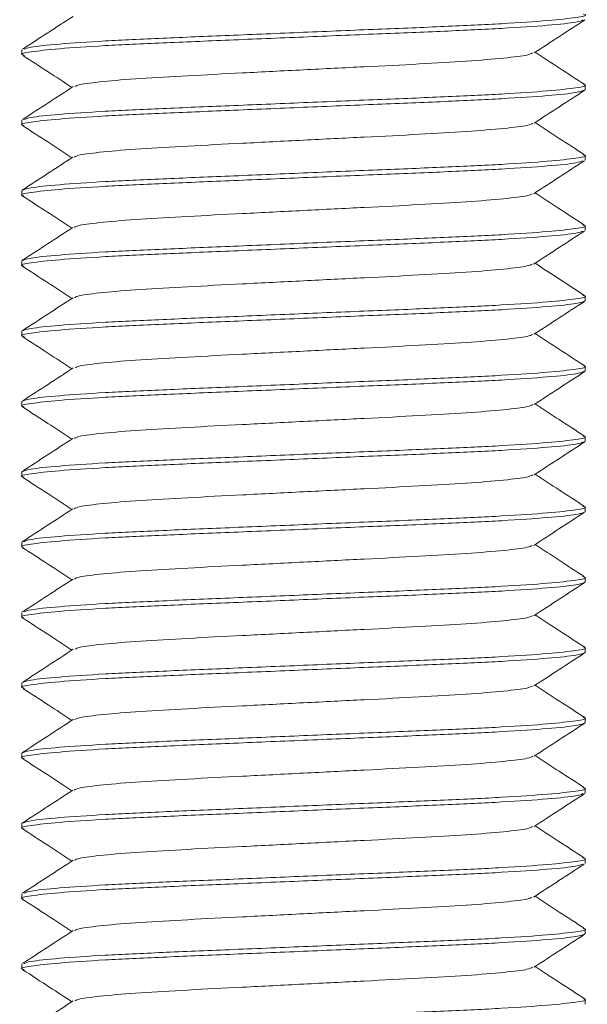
# Model space of a CAD drawing. Header units: millimetres. Extents: x 106 to 193, y 52 to 179.
# Tile 3 of 9: x 117.67 to 123.72, y 74.78 to 85.28. Entities that reach past the tile are written whole.
import ezdxf

# ---------------------------------------------------------------- set-up
doc = ezdxf.new("R2010")
doc.units = ezdxf.units.MM

msp = doc.modelspace()

# ---------------------------------------------------------------- linework, layer by layer
at = {"color": 7, "linetype": 'Continuous', "lineweight": 15}
for p, q in [((117.697, 84.959), (117.697, 84.909)), ((123.697, 84.534), (123.697, 84.584)), ((117.697, 84.209), (117.697, 84.159)), ((123.697, 83.784), (123.697, 83.834)), ((117.697, 83.459), (117.697, 83.409)), ((123.697, 83.034), (123.697, 83.084)), ((117.697, 82.709), (117.697, 82.659)), ((123.697, 82.284), (123.697, 82.334)), ((117.697, 81.959), (117.697, 81.909)), ((123.697, 81.534), (123.697, 81.584)), ((117.697, 81.209), (117.697, 81.159)), ((123.697, 80.784), (123.697, 80.834)), ((117.697, 80.459), (117.697, 80.409)), ((123.697, 80.034), (123.697, 80.084)), ((117.697, 79.709), (117.697, 79.659)), ((123.697, 79.284), (123.697, 79.334)), ((117.697, 78.959), (117.697, 78.909)), ((123.697, 78.534), (123.697, 78.584)), ((117.697, 78.209), (117.697, 78.159)), ((123.697, 77.784), (123.697, 77.834)), ((117.697, 77.459), (117.697, 77.409)), ((123.697, 77.034), (123.697, 77.084)), ((117.697, 76.709), (117.697, 76.659)), ((123.697, 76.284), (123.697, 76.334)), ((117.697, 75.959), (117.697, 75.909)), ((123.697, 75.534), (123.697, 75.584)), ((117.697, 75.209), (117.697, 75.159)), ((123.697, 74.784), (123.697, 74.834))]:
    msp.add_line(p, q, dxfattribs=at)
for points, knots in [([(123.677, 85.279), (123.661, 85.271), (123.623, 85.253), (123.322, 85.222), (122.84, 85.189), (122.213, 85.159), (121.487, 85.13), (120.697, 85.097), (119.907, 85.064), (119.18, 85.034), (118.555, 85.005), (118.065, 84.972), (117.774, 84.939), (117.663, 84.916), (117.714, 84.904), (117.725, 84.901)], [0, 0, 0, 0, 0.065199, 0.149361, 0.233522, 0.314807, 0.396091, 0.480252, 0.564414, 0.645698, 0.726983, 0.811144, 0.895305, 0.97659, 1, 1, 1, 1]), ([(118.242, 85.317), (118.152, 85.259), (117.972, 85.142), (117.792, 85.025), (117.702, 84.966)], [0, 0, 0, 0, 0.499931, 1, 1, 1, 1]), ([(123.677, 85.34), (123.684, 85.338), (123.73, 85.326), (123.618, 85.305), (123.329, 85.272), (122.838, 85.239), (122.214, 85.209), (121.487, 85.18), (120.697, 85.147), (119.907, 85.114), (119.18, 85.084), (118.553, 85.055), (118.072, 85.022), (117.774, 84.991), (117.736, 84.974), (117.72, 84.966)], [0, 0, 0, 0, 0.016518, 0.098627, 0.183642, 0.268657, 0.350766, 0.432875, 0.51789, 0.602905, 0.685014, 0.767123, 0.852138, 0.937153, 1, 1, 1, 1]), ([(123.153, 84.927), (123.243, 84.986), (123.423, 85.103), (123.603, 85.22), (123.693, 85.279)], [0, 0, 0, 0, 0.499917, 1, 1, 1, 1]), ([(117.705, 84.901), (117.795, 84.843), (117.97, 84.729), (118.145, 84.615), (118.229, 84.559)], [0, 0, 0, 0, 0.514161, 1, 1, 1, 1]), ([(123.138, 84.927), (123.125, 84.92), (123.094, 84.902), (122.85, 84.872), (122.455, 84.839), (121.941, 84.809), (121.345, 84.78), (120.697, 84.747), (120.048, 84.714), (119.452, 84.684), (118.938, 84.655), (118.543, 84.622), (118.303, 84.592), (118.273, 84.575), (118.26, 84.569)], [0, 0, 0, 0, 0.0645841, 0.1534528, 0.2423216, 0.3281478, 0.413974, 0.5028427, 0.5917115, 0.6775377, 0.7633639, 0.8522327, 0.9411014, 1, 1, 1, 1]), ([(123.693, 84.589), (123.604, 84.648), (123.427, 84.763), (123.251, 84.878), (123.164, 84.934)], [0, 0, 0, 0, 0.509718, 1, 1, 1, 1]), ([(123.679, 84.529), (123.662, 84.521), (123.624, 84.503), (123.322, 84.472), (122.84, 84.439), (122.213, 84.409), (121.487, 84.38), (120.697, 84.347), (119.907, 84.314), (119.18, 84.284), (118.555, 84.255), (118.065, 84.222), (117.775, 84.189), (117.663, 84.167), (117.71, 84.155), (117.719, 84.153)], [0, 0, 0, 0, 0.066998, 0.151476, 0.235954, 0.317544, 0.399134, 0.483612, 0.56809, 0.64968, 0.73127, 0.815747, 0.900225, 0.981815, 1, 1, 1, 1]), ([(118.243, 84.568), (118.153, 84.51), (117.974, 84.393), (117.794, 84.276), (117.704, 84.217)], [0, 0, 0, 0, 0.499941, 1, 1, 1, 1]), ([(123.679, 84.59), (123.686, 84.588), (123.73, 84.576), (123.618, 84.555), (123.329, 84.522), (122.838, 84.489), (122.214, 84.459), (121.487, 84.43), (120.697, 84.397), (119.907, 84.364), (119.18, 84.334), (118.553, 84.305), (118.072, 84.272), (117.777, 84.242), (117.739, 84.224), (117.724, 84.217)], [0, 0, 0, 0, 0.015019, 0.097512, 0.182924, 0.268336, 0.350829, 0.433321, 0.518733, 0.604145, 0.686638, 0.76913, 0.854542, 0.939955, 1, 1, 1, 1]), ([(123.154, 84.178), (123.244, 84.237), (123.424, 84.354), (123.604, 84.471), (123.694, 84.529)], [0, 0, 0, 0, 0.499929, 1, 1, 1, 1]), ([(117.702, 84.153), (117.791, 84.095), (117.967, 83.98), (118.143, 83.865), (118.229, 83.809)], [0, 0, 0, 0, 0.511131, 1, 1, 1, 1]), ([(123.14, 84.178), (123.127, 84.17), (123.096, 84.153), (122.851, 84.122), (122.455, 84.089), (121.941, 84.059), (121.345, 84.03), (120.697, 83.997), (120.048, 83.964), (119.452, 83.934), (118.938, 83.905), (118.543, 83.872), (118.298, 83.841), (118.267, 83.824), (118.253, 83.816)], [0, 0, 0, 0, 0.06595, 0.153982, 0.242013, 0.327031, 0.412049, 0.50008, 0.588112, 0.67313, 0.758148, 0.846179, 0.934211, 1, 1, 1, 1]), ([(123.692, 83.841), (123.602, 83.899), (123.426, 84.014), (123.25, 84.128), (123.164, 84.184)], [0, 0, 0, 0, 0.5112, 1, 1, 1, 1]), ([(123.675, 83.841), (123.683, 83.839), (123.73, 83.827), (123.618, 83.805), (123.329, 83.772), (122.838, 83.739), (122.214, 83.709), (121.487, 83.68), (120.697, 83.647), (119.907, 83.614), (119.18, 83.584), (118.554, 83.555), (118.07, 83.522), (117.755, 83.489), (117.716, 83.469), (117.697, 83.459)], [0, 0, 0, 0, 0.018014, 0.098423, 0.181678, 0.264933, 0.345342, 0.425752, 0.509007, 0.592262, 0.672671, 0.75308, 0.836336, 0.919591, 1, 1, 1, 1]), ([(118.239, 83.816), (118.149, 83.757), (117.97, 83.64), (117.79, 83.523), (117.7, 83.464)], [0, 0, 0, 0, 0.4999314, 1, 1, 1, 1]), ([(123.671, 83.777), (123.655, 83.77), (123.618, 83.752), (123.321, 83.722), (122.84, 83.689), (122.213, 83.659), (121.487, 83.63), (120.697, 83.597), (119.907, 83.564), (119.18, 83.534), (118.555, 83.505), (118.065, 83.472), (117.776, 83.439), (117.664, 83.417), (117.708, 83.406), (117.715, 83.404)], [0, 0, 0, 0, 0.061083, 0.146339, 0.231595, 0.313936, 0.396277, 0.481533, 0.566789, 0.64913, 0.731472, 0.816727, 0.901983, 0.984324, 1, 1, 1, 1]), ([(123.151, 83.426), (123.241, 83.484), (123.421, 83.601), (123.6, 83.719), (123.69, 83.777)], [0, 0, 0, 0, 0.499944, 1, 1, 1, 1]), ([(117.7, 83.404), (117.79, 83.345), (117.967, 83.231), (118.143, 83.116), (118.229, 83.059)], [0, 0, 0, 0, 0.510065, 1, 1, 1, 1]), ([(123.134, 83.426), (123.122, 83.419), (123.091, 83.402), (122.85, 83.372), (122.456, 83.339), (121.941, 83.309), (121.345, 83.28), (120.697, 83.247), (120.048, 83.214), (119.452, 83.184), (118.938, 83.155), (118.543, 83.122), (118.299, 83.091), (118.268, 83.074), (118.255, 83.067)], [0, 0, 0, 0, 0.060125, 0.148865, 0.237604, 0.323305, 0.409006, 0.497745, 0.586485, 0.672186, 0.757887, 0.846626, 0.935366, 1, 1, 1, 1]), ([(123.689, 83.092), (123.599, 83.151), (123.424, 83.265), (123.249, 83.379), (123.164, 83.434)], [0, 0, 0, 0, 0.51418, 1, 1, 1, 1]), ([(123.668, 83.093), (123.68, 83.09), (123.73, 83.077), (123.619, 83.055), (123.328, 83.022), (122.838, 82.989), (122.213, 82.959), (121.487, 82.93), (120.697, 82.897), (119.907, 82.864), (119.18, 82.834), (118.554, 82.805), (118.07, 82.772), (117.755, 82.739), (117.716, 82.719), (117.697, 82.709)], [0, 0, 0, 0, 0.022979, 0.102981, 0.185816, 0.26865, 0.348652, 0.428655, 0.511489, 0.594324, 0.674326, 0.754329, 0.837163, 0.919997, 1, 1, 1, 1]), ([(118.24, 83.066), (118.15, 83.008), (117.97, 82.891), (117.79, 82.773), (117.7, 82.715)], [0, 0, 0, 0, 0.499917, 1, 1, 1, 1]), ([(123.674, 83.027), (123.658, 83.02), (123.62, 83.003), (123.321, 82.972), (122.84, 82.939), (122.213, 82.909), (121.487, 82.88), (120.697, 82.847), (119.907, 82.814), (119.18, 82.784), (118.555, 82.755), (118.065, 82.722), (117.776, 82.689), (117.664, 82.667), (117.708, 82.656), (117.715, 82.654)], [0, 0, 0, 0, 0.063052, 0.148172, 0.233293, 0.315504, 0.397715, 0.482836, 0.567957, 0.650168, 0.732379, 0.817499, 0.90262, 0.984831, 1, 1, 1, 1]), ([(123.149, 82.675), (123.24, 82.734), (123.421, 82.852), (123.601, 82.969), (123.691, 83.028)], [0, 0, 0, 0, 0.49971, 1, 1, 1, 1]), ([(117.7, 82.654), (117.79, 82.596), (117.966, 82.481), (118.143, 82.366), (118.229, 82.309)], [0, 0, 0, 0, 0.50963, 1, 1, 1, 1]), ([(123.132, 82.675), (123.12, 82.668), (123.089, 82.652), (122.85, 82.622), (122.456, 82.589), (121.941, 82.559), (121.345, 82.53), (120.697, 82.497), (120.048, 82.464), (119.452, 82.434), (118.938, 82.405), (118.543, 82.372), (118.301, 82.342), (118.27, 82.325), (118.257, 82.317)], [0, 0, 0, 0, 0.057739, 0.146923, 0.236108, 0.322239, 0.40837, 0.497554, 0.586738, 0.672869, 0.759, 0.848185, 0.937369, 1, 1, 1, 1]), ([(123.691, 82.341), (123.59, 82.407), (123.414, 82.521), (123.239, 82.636), (123.164, 82.684)], [0, 0, 0, 0, 0.575444, 1, 1, 1, 1]), ([(123.673, 82.341), (123.682, 82.339), (123.73, 82.327), (123.619, 82.305), (123.329, 82.272), (122.838, 82.239), (122.214, 82.209), (121.487, 82.18), (120.697, 82.147), (119.907, 82.114), (119.18, 82.084), (118.554, 82.055), (118.07, 82.022), (117.755, 81.989), (117.716, 81.969), (117.697, 81.959)], [0, 0, 0, 0, 0.019315, 0.099618, 0.182763, 0.265907, 0.34621, 0.426513, 0.509658, 0.592802, 0.673105, 0.753408, 0.836553, 0.919697, 1, 1, 1, 1]), ([(123.697, 82.284), (123.677, 82.275), (123.638, 82.255), (123.323, 82.222), (122.84, 82.189), (122.213, 82.159), (121.487, 82.13), (120.697, 82.097), (119.907, 82.064), (119.18, 82.034), (118.555, 82.005), (118.065, 81.972), (117.774, 81.939), (117.663, 81.917), (117.713, 81.904), (117.723, 81.901)], [0, 0, 0, 0, 0.080105, 0.163044, 0.245984, 0.326088, 0.406193, 0.489133, 0.572072, 0.652177, 0.732281, 0.815221, 0.898161, 0.978265, 1, 1, 1, 1]), ([(118.241, 82.317), (118.151, 82.259), (117.972, 82.141), (117.792, 82.024), (117.702, 81.966)], [0, 0, 0, 0, 0.499931, 1, 1, 1, 1]), ([(123.152, 81.927), (123.242, 81.985), (123.422, 82.102), (123.602, 82.22), (123.692, 82.278)], [0, 0, 0, 0, 0.4999304, 1, 1, 1, 1]), ([(117.704, 81.902), (117.794, 81.843), (117.969, 81.729), (118.144, 81.615), (118.229, 81.559)], [0, 0, 0, 0, 0.5130731, 1, 1, 1, 1]), ([(123.136, 81.926), (123.124, 81.919), (123.093, 81.902), (122.85, 81.872), (122.456, 81.839), (121.941, 81.809), (121.345, 81.78), (120.697, 81.747), (120.048, 81.714), (119.452, 81.684), (118.938, 81.655), (118.544, 81.622), (118.305, 81.592), (118.274, 81.576), (118.262, 81.569)], [0, 0, 0, 0, 0.062937, 0.15212, 0.241303, 0.327432, 0.413562, 0.502745, 0.591927, 0.678057, 0.764186, 0.853369, 0.942552, 1, 1, 1, 1]), ([(123.694, 81.589), (123.604, 81.648), (123.427, 81.763), (123.251, 81.878), (123.164, 81.934)], [0, 0, 0, 0, 0.509397, 1, 1, 1, 1]), ([(123.679, 81.59), (123.686, 81.588), (123.73, 81.576), (123.617, 81.555), (123.329, 81.522), (122.838, 81.489), (122.214, 81.459), (121.487, 81.43), (120.697, 81.397), (119.907, 81.364), (119.18, 81.334), (118.554, 81.305), (118.07, 81.272), (117.755, 81.239), (117.716, 81.219), (117.697, 81.209)], [0, 0, 0, 0, 0.014158, 0.094883, 0.178465, 0.262047, 0.342772, 0.423497, 0.507079, 0.590661, 0.671386, 0.752111, 0.835693, 0.919275, 1, 1, 1, 1]), ([(123.679, 81.529), (123.662, 81.521), (123.624, 81.503), (123.322, 81.472), (122.84, 81.439), (122.213, 81.409), (121.487, 81.38), (120.697, 81.347), (119.907, 81.314), (119.18, 81.284), (118.555, 81.255), (118.065, 81.222), (117.775, 81.189), (117.663, 81.167), (117.711, 81.155), (117.72, 81.152)], [0, 0, 0, 0, 0.066546, 0.15098, 0.235414, 0.316961, 0.398509, 0.482943, 0.567377, 0.648924, 0.730472, 0.814906, 0.89934, 0.980887, 1, 1, 1, 1]), ([(118.244, 81.569), (118.154, 81.51), (117.975, 81.393), (117.795, 81.276), (117.705, 81.218)], [0, 0, 0, 0, 0.499933, 1, 1, 1, 1]), ([(123.154, 81.178), (123.244, 81.236), (123.424, 81.353), (123.603, 81.471), (123.693, 81.529)], [0, 0, 0, 0, 0.4999183, 1, 1, 1, 1]), ([(123.139, 81.177), (123.126, 81.17), (123.095, 81.153), (122.85, 81.122), (122.455, 81.089), (121.941, 81.059), (121.345, 81.03), (120.697, 80.997), (120.048, 80.964), (119.452, 80.934), (118.938, 80.905), (118.543, 80.872), (118.299, 80.841), (118.268, 80.824), (118.255, 80.817)], [0, 0, 0, 0, 0.065363, 0.153612, 0.24186, 0.327087, 0.412314, 0.500562, 0.588811, 0.674038, 0.759265, 0.847513, 0.935761, 1, 1, 1, 1]), ([(123.692, 80.841), (123.602, 80.899), (123.426, 81.014), (123.25, 81.128), (123.164, 81.184)], [0, 0, 0, 0, 0.511308, 1, 1, 1, 1]), ([(117.702, 81.153), (117.792, 81.094), (117.968, 80.98), (118.143, 80.865), (118.229, 80.809)], [0, 0, 0, 0, 0.51168, 1, 1, 1, 1]), ([(123.678, 80.779), (123.661, 80.771), (123.623, 80.753), (123.322, 80.722), (122.84, 80.689), (122.213, 80.659), (121.487, 80.63), (120.697, 80.597), (119.907, 80.564), (119.18, 80.534), (118.555, 80.505), (118.065, 80.472), (117.775, 80.439), (117.663, 80.417), (117.71, 80.405), (117.719, 80.403)], [0, 0, 0, 0, 0.065883, 0.15045, 0.235016, 0.316691, 0.398366, 0.482933, 0.567499, 0.649174, 0.730849, 0.815416, 0.899982, 0.981657, 1, 1, 1, 1]), ([(123.675, 80.841), (123.683, 80.839), (123.73, 80.827), (123.618, 80.805), (123.329, 80.772), (122.838, 80.739), (122.214, 80.709), (121.487, 80.68), (120.697, 80.647), (119.907, 80.614), (119.18, 80.584), (118.554, 80.555), (118.07, 80.522), (117.755, 80.489), (117.716, 80.469), (117.697, 80.459)], [0, 0, 0, 0, 0.018067, 0.098472, 0.181723, 0.264974, 0.345378, 0.425783, 0.509034, 0.592284, 0.672689, 0.753094, 0.836345, 0.919595, 1, 1, 1, 1]), ([(118.24, 80.816), (118.15, 80.758), (117.97, 80.641), (117.791, 80.524), (117.701, 80.465)], [0, 0, 0, 0, 0.49994, 1, 1, 1, 1]), ([(123.154, 80.428), (123.244, 80.486), (123.423, 80.603), (123.603, 80.72), (123.693, 80.779)], [0, 0, 0, 0, 0.499937, 1, 1, 1, 1]), ([(123.691, 80.091), (123.601, 80.15), (123.426, 80.264), (123.25, 80.378), (123.164, 80.434)], [0, 0, 0, 0, 0.511677, 1, 1, 1, 1]), ([(117.702, 80.403), (117.792, 80.344), (117.967, 80.23), (118.143, 80.115), (118.229, 80.059)], [0, 0, 0, 0, 0.5112539, 1, 1, 1, 1]), ([(123.139, 80.427), (123.126, 80.42), (123.095, 80.402), (122.85, 80.372), (122.455, 80.339), (121.941, 80.309), (121.345, 80.28), (120.697, 80.247), (120.048, 80.214), (119.452, 80.184), (118.938, 80.155), (118.543, 80.122), (118.298, 80.091), (118.267, 80.074), (118.254, 80.066)], [0, 0, 0, 0, 0.0650202, 0.1531664, 0.2413125, 0.3264409, 0.4115693, 0.4997155, 0.5878616, 0.67299, 0.7581184, 0.8462646, 0.9344108, 1, 1, 1, 1]), ([(123.697, 80.034), (123.677, 80.025), (123.638, 80.005), (123.323, 79.972), (122.84, 79.939), (122.213, 79.909), (121.487, 79.88), (120.697, 79.847), (119.907, 79.814), (119.18, 79.784), (118.555, 79.755), (118.065, 79.722), (117.776, 79.689), (117.664, 79.667), (117.708, 79.656), (117.714, 79.654)], [0, 0, 0, 0, 0.0807, 0.164257, 0.247814, 0.328514, 0.409214, 0.492771, 0.576328, 0.657028, 0.737728, 0.821285, 0.904842, 0.985542, 1, 1, 1, 1]), ([(118.239, 80.066), (118.15, 80.007), (117.97, 79.89), (117.79, 79.773), (117.7, 79.714)], [0, 0, 0, 0, 0.4999192, 1, 1, 1, 1]), ([(123.674, 80.091), (123.683, 80.089), (123.73, 80.077), (123.618, 80.055), (123.329, 80.022), (122.838, 79.989), (122.214, 79.959), (121.487, 79.93), (120.697, 79.897), (119.907, 79.864), (119.18, 79.834), (118.553, 79.805), (118.071, 79.772), (117.769, 79.741), (117.731, 79.723), (117.715, 79.715)], [0, 0, 0, 0, 0.0191098, 0.1006356, 0.1850469, 0.2694582, 0.350984, 0.4325099, 0.5169212, 0.6013325, 0.6828583, 0.7643841, 0.8487954, 0.9332067, 1, 1, 1, 1]), ([(123.15, 79.675), (123.24, 79.734), (123.419, 79.851), (123.599, 79.968), (123.689, 80.026)], [0, 0, 0, 0, 0.4999374, 1, 1, 1, 1]), ([(117.7, 79.654), (117.79, 79.596), (117.966, 79.481), (118.143, 79.366), (118.229, 79.309)], [0, 0, 0, 0, 0.509602, 1, 1, 1, 1]), ([(123.132, 79.675), (123.12, 79.668), (123.089, 79.652), (122.85, 79.622), (122.456, 79.589), (121.941, 79.559), (121.345, 79.53), (120.697, 79.497), (120.048, 79.464), (119.452, 79.434), (118.938, 79.405), (118.543, 79.372), (118.3, 79.342), (118.27, 79.324), (118.257, 79.317)], [0, 0, 0, 0, 0.058204, 0.147316, 0.236429, 0.32249, 0.408552, 0.497664, 0.586777, 0.672839, 0.7589, 0.848013, 0.937125, 1, 1, 1, 1]), ([(123.689, 79.342), (123.599, 79.401), (123.424, 79.515), (123.249, 79.629), (123.164, 79.684)], [0, 0, 0, 0, 0.513305, 1, 1, 1, 1]), ([(123.697, 79.284), (123.677, 79.275), (123.638, 79.255), (123.323, 79.222), (122.84, 79.189), (122.213, 79.159), (121.487, 79.13), (120.697, 79.097), (119.907, 79.064), (119.18, 79.034), (118.555, 79.005), (118.065, 78.972), (117.775, 78.939), (117.664, 78.917), (117.709, 78.905), (117.717, 78.903)], [0, 0, 0, 0, 0.0805294, 0.163909, 0.2472886, 0.327818, 0.4083474, 0.491727, 0.5751066, 0.655636, 0.7361654, 0.819545, 0.9029246, 0.983454, 1, 1, 1, 1]), ([(118.241, 79.317), (118.151, 79.259), (117.971, 79.141), (117.792, 79.024), (117.702, 78.966)], [0, 0, 0, 0, 0.49993, 1, 1, 1, 1]), ([(123.67, 79.343), (123.68, 79.34), (123.73, 79.327), (123.619, 79.305), (123.328, 79.272), (122.838, 79.239), (122.213, 79.209), (121.487, 79.18), (120.697, 79.147), (119.907, 79.114), (119.18, 79.084), (118.553, 79.055), (118.072, 79.022), (117.773, 78.991), (117.735, 78.974), (117.719, 78.966)], [0, 0, 0, 0, 0.022425, 0.103971, 0.188402, 0.272833, 0.354378, 0.435923, 0.520354, 0.604786, 0.686331, 0.767876, 0.852307, 0.936738, 1, 1, 1, 1]), ([(123.152, 78.926), (123.242, 78.985), (123.422, 79.102), (123.601, 79.219), (123.691, 79.278)], [0, 0, 0, 0, 0.499931, 1, 1, 1, 1]), ([(117.701, 78.904), (117.791, 78.845), (117.967, 78.73), (118.143, 78.616), (118.229, 78.559)], [0, 0, 0, 0, 0.510203, 1, 1, 1, 1]), ([(123.136, 78.926), (123.123, 78.919), (123.092, 78.902), (122.85, 78.872), (122.456, 78.839), (121.941, 78.809), (121.345, 78.78), (120.697, 78.747), (120.048, 78.714), (119.452, 78.684), (118.938, 78.655), (118.544, 78.622), (118.305, 78.592), (118.274, 78.576), (118.262, 78.569)], [0, 0, 0, 0, 0.062153, 0.151406, 0.24066, 0.326858, 0.413057, 0.50231, 0.591564, 0.677762, 0.763961, 0.853214, 0.942468, 1, 1, 1, 1]), ([(123.693, 78.589), (123.604, 78.648), (123.427, 78.763), (123.251, 78.878), (123.164, 78.934)], [0, 0, 0, 0, 0.509584, 1, 1, 1, 1]), ([(123.679, 78.59), (123.685, 78.588), (123.73, 78.576), (123.618, 78.555), (123.329, 78.522), (122.838, 78.489), (122.214, 78.459), (121.487, 78.43), (120.697, 78.397), (119.907, 78.364), (119.18, 78.334), (118.554, 78.305), (118.07, 78.272), (117.755, 78.239), (117.716, 78.219), (117.697, 78.209)], [0, 0, 0, 0, 0.014783, 0.095457, 0.178986, 0.262515, 0.343189, 0.423863, 0.507392, 0.590921, 0.671594, 0.752268, 0.835797, 0.919326, 1, 1, 1, 1]), ([(118.244, 78.569), (118.154, 78.51), (117.975, 78.393), (117.795, 78.276), (117.705, 78.217)], [0, 0, 0, 0, 0.4999272, 1, 1, 1, 1]), ([(123.697, 78.534), (123.677, 78.525), (123.638, 78.505), (123.323, 78.472), (122.84, 78.439), (122.213, 78.409), (121.487, 78.38), (120.697, 78.347), (119.907, 78.314), (119.18, 78.284), (118.555, 78.255), (118.065, 78.222), (117.774, 78.189), (117.663, 78.166), (117.714, 78.154), (117.725, 78.151)], [0, 0, 0, 0, 0.080006, 0.162843, 0.245681, 0.325687, 0.405693, 0.48853, 0.571368, 0.651374, 0.73138, 0.814217, 0.897055, 0.977061, 1, 1, 1, 1]), ([(123.152, 78.177), (123.242, 78.235), (123.422, 78.352), (123.602, 78.469), (123.692, 78.528)], [0, 0, 0, 0, 0.499928, 1, 1, 1, 1]), ([(117.705, 78.151), (117.795, 78.093), (117.97, 77.979), (118.144, 77.865), (118.229, 77.809)], [0, 0, 0, 0, 0.514064, 1, 1, 1, 1]), ([(123.136, 78.176), (123.124, 78.169), (123.093, 78.152), (122.85, 78.122), (122.456, 78.089), (121.941, 78.059), (121.345, 78.03), (120.697, 77.997), (120.048, 77.964), (119.452, 77.934), (118.938, 77.905), (118.543, 77.872), (118.301, 77.842), (118.271, 77.825), (118.258, 77.818)], [0, 0, 0, 0, 0.06255, 0.151375, 0.240201, 0.325985, 0.411769, 0.500594, 0.589419, 0.675203, 0.760987, 0.849813, 0.938638, 1, 1, 1, 1]), ([(123.693, 77.84), (123.603, 77.898), (123.427, 78.013), (123.25, 78.128), (123.164, 78.184)], [0, 0, 0, 0, 0.510242, 1, 1, 1, 1]), ([(123.678, 77.84), (123.685, 77.838), (123.73, 77.826), (123.618, 77.805), (123.329, 77.772), (122.838, 77.739), (122.214, 77.709), (121.487, 77.68), (120.697, 77.647), (119.907, 77.614), (119.18, 77.584), (118.554, 77.555), (118.07, 77.522), (117.755, 77.489), (117.716, 77.469), (117.697, 77.459)], [0, 0, 0, 0, 0.015645, 0.096248, 0.179704, 0.26316, 0.343763, 0.424366, 0.507822, 0.591278, 0.671882, 0.752485, 0.835941, 0.919397, 1, 1, 1, 1]), ([(118.242, 77.818), (118.152, 77.759), (117.972, 77.642), (117.792, 77.525), (117.703, 77.466)], [0, 0, 0, 0, 0.499947, 1, 1, 1, 1]), ([(123.697, 77.784), (123.677, 77.775), (123.638, 77.755), (123.323, 77.722), (122.84, 77.689), (122.213, 77.659), (121.487, 77.63), (120.697, 77.597), (119.907, 77.564), (119.18, 77.534), (118.555, 77.505), (118.065, 77.472), (117.775, 77.439), (117.663, 77.417), (117.711, 77.405), (117.72, 77.403)], [0, 0, 0, 0, 0.080362, 0.163569, 0.246775, 0.327138, 0.4075, 0.490706, 0.573913, 0.654275, 0.734637, 0.817844, 0.90105, 0.981413, 1, 1, 1, 1]), ([(123.154, 77.428), (123.244, 77.487), (123.424, 77.604), (123.604, 77.721), (123.694, 77.779)], [0, 0, 0, 0, 0.499923, 1, 1, 1, 1]), ([(117.702, 77.403), (117.792, 77.344), (117.968, 77.23), (118.143, 77.115), (118.229, 77.059)], [0, 0, 0, 0, 0.511508, 1, 1, 1, 1]), ([(123.14, 77.428), (123.127, 77.42), (123.096, 77.403), (122.851, 77.372), (122.455, 77.339), (121.941, 77.309), (121.345, 77.28), (120.697, 77.247), (120.048, 77.214), (119.452, 77.184), (118.938, 77.155), (118.543, 77.122), (118.297, 77.091), (118.266, 77.073), (118.253, 77.066)], [0, 0, 0, 0, 0.065945, 0.153946, 0.241947, 0.326935, 0.411923, 0.499924, 0.587924, 0.672912, 0.7579, 0.845901, 0.933902, 1, 1, 1, 1]), ([(123.692, 77.091), (123.602, 77.149), (123.426, 77.264), (123.25, 77.378), (123.164, 77.434)], [0, 0, 0, 0, 0.511301, 1, 1, 1, 1]), ([(123.674, 77.091), (123.683, 77.089), (123.73, 77.077), (123.618, 77.055), (123.329, 77.022), (122.838, 76.989), (122.214, 76.959), (121.487, 76.93), (120.697, 76.897), (119.907, 76.864), (119.18, 76.834), (118.554, 76.805), (118.07, 76.772), (117.755, 76.739), (117.716, 76.719), (117.697, 76.709)], [0, 0, 0, 0, 0.018223, 0.098615, 0.181852, 0.26509, 0.345482, 0.425874, 0.509111, 0.592349, 0.672741, 0.753133, 0.83637, 0.919608, 1, 1, 1, 1]), ([(123.675, 77.028), (123.659, 77.02), (123.621, 77.003), (123.322, 76.972), (122.84, 76.939), (122.213, 76.909), (121.487, 76.88), (120.697, 76.847), (119.907, 76.814), (119.18, 76.784), (118.555, 76.755), (118.065, 76.722), (117.775, 76.689), (117.663, 76.667), (117.71, 76.655), (117.719, 76.653)], [0, 0, 0, 0, 0.063778, 0.148538, 0.233299, 0.315162, 0.397025, 0.481785, 0.566545, 0.648408, 0.730271, 0.815032, 0.899792, 0.981655, 1, 1, 1, 1]), ([(118.239, 77.066), (118.149, 77.007), (117.969, 76.89), (117.79, 76.773), (117.7, 76.714)], [0, 0, 0, 0, 0.499925, 1, 1, 1, 1]), ([(123.153, 76.677), (123.243, 76.735), (123.422, 76.853), (123.602, 76.97), (123.692, 77.028)], [0, 0, 0, 0, 0.499944, 1, 1, 1, 1]), ([(117.702, 76.653), (117.791, 76.595), (117.967, 76.48), (118.143, 76.365), (118.229, 76.309)], [0, 0, 0, 0, 0.510721, 1, 1, 1, 1]), ([(123.137, 76.677), (123.124, 76.669), (123.093, 76.652), (122.85, 76.622), (122.455, 76.589), (121.941, 76.559), (121.345, 76.53), (120.697, 76.497), (120.048, 76.464), (119.452, 76.434), (118.938, 76.405), (118.543, 76.372), (118.301, 76.342), (118.27, 76.324), (118.257, 76.317)], [0, 0, 0, 0, 0.0632655, 0.1519111, 0.2405566, 0.3261673, 0.4117779, 0.5004234, 0.589069, 0.6746796, 0.7602903, 0.8489358, 0.9375814, 1, 1, 1, 1]), ([(123.689, 76.343), (123.599, 76.401), (123.424, 76.515), (123.249, 76.629), (123.164, 76.684)], [0, 0, 0, 0, 0.5142229, 1, 1, 1, 1]), ([(123.668, 76.343), (123.68, 76.34), (123.73, 76.327), (123.619, 76.305), (123.328, 76.272), (122.838, 76.239), (122.213, 76.209), (121.487, 76.18), (120.697, 76.147), (119.907, 76.114), (119.18, 76.084), (118.553, 76.055), (118.072, 76.022), (117.773, 75.991), (117.735, 75.974), (117.719, 75.966)], [0, 0, 0, 0, 0.023555, 0.105009, 0.189345, 0.273682, 0.355135, 0.436589, 0.520926, 0.605262, 0.686716, 0.768169, 0.852506, 0.936843, 1, 1, 1, 1]), ([(123.668, 76.276), (123.653, 76.269), (123.615, 76.252), (123.321, 76.222), (122.84, 76.189), (122.213, 76.159), (121.487, 76.13), (120.697, 76.097), (119.907, 76.064), (119.18, 76.034), (118.555, 76.005), (118.065, 75.972), (117.776, 75.939), (117.664, 75.918), (117.707, 75.906), (117.714, 75.904)], [0, 0, 0, 0, 0.058753, 0.144328, 0.229903, 0.312552, 0.395202, 0.480776, 0.566351, 0.649, 0.73165, 0.817225, 0.902799, 0.985449, 1, 1, 1, 1]), ([(118.241, 76.317), (118.151, 76.259), (117.971, 76.141), (117.792, 76.024), (117.702, 75.966)], [0, 0, 0, 0, 0.499927, 1, 1, 1, 1]), ([(123.149, 75.925), (123.239, 75.983), (123.419, 76.101), (123.599, 76.218), (123.689, 76.276)], [0, 0, 0, 0, 0.499931, 1, 1, 1, 1]), ([(123.131, 75.924), (123.119, 75.918), (123.089, 75.901), (122.85, 75.872), (122.456, 75.839), (121.941, 75.809), (121.345, 75.78), (120.697, 75.747), (120.048, 75.714), (119.452, 75.684), (118.938, 75.655), (118.543, 75.622), (118.301, 75.592), (118.27, 75.575), (118.258, 75.568)], [0, 0, 0, 0, 0.0574, 0.146667, 0.235934, 0.322144, 0.408355, 0.497622, 0.586889, 0.6731, 0.759311, 0.848578, 0.937845, 1, 1, 1, 1]), ([(123.692, 75.59), (123.603, 75.649), (123.426, 75.763), (123.25, 75.878), (123.164, 75.934)], [0, 0, 0, 0, 0.510307, 1, 1, 1, 1]), ([(117.7, 75.904), (117.79, 75.846), (117.966, 75.731), (118.143, 75.616), (118.229, 75.559)], [0, 0, 0, 0, 0.509404, 1, 1, 1, 1]), ([(123.697, 75.534), (123.677, 75.525), (123.638, 75.505), (123.323, 75.472), (122.84, 75.439), (122.213, 75.409), (121.487, 75.38), (120.697, 75.347), (119.907, 75.314), (119.18, 75.284), (118.555, 75.255), (118.065, 75.222), (117.775, 75.189), (117.663, 75.167), (117.711, 75.155), (117.72, 75.152)], [0, 0, 0, 0, 0.080309, 0.163461, 0.246612, 0.326922, 0.407231, 0.490382, 0.573534, 0.653843, 0.734152, 0.817304, 0.900456, 0.980765, 1, 1, 1, 1]), ([(118.242, 75.567), (118.152, 75.509), (117.972, 75.392), (117.792, 75.274), (117.702, 75.216)], [0, 0, 0, 0, 0.499931, 1, 1, 1, 1]), ([(123.676, 75.591), (123.684, 75.588), (123.73, 75.577), (123.618, 75.555), (123.329, 75.522), (122.838, 75.489), (122.214, 75.459), (121.487, 75.43), (120.697, 75.397), (119.907, 75.364), (119.18, 75.334), (118.553, 75.305), (118.072, 75.272), (117.774, 75.241), (117.736, 75.224), (117.72, 75.216)], [0, 0, 0, 0, 0.017115, 0.099171, 0.18413, 0.26909, 0.351145, 0.4332, 0.51816, 0.603119, 0.685174, 0.767229, 0.852189, 0.937148, 1, 1, 1, 1]), ([(123.152, 75.177), (123.242, 75.235), (123.422, 75.352), (123.602, 75.469), (123.692, 75.528)], [0, 0, 0, 0, 0.499931, 1, 1, 1, 1]), ([(123.694, 74.839), (123.604, 74.898), (123.427, 75.013), (123.251, 75.128), (123.164, 75.184)], [0, 0, 0, 0, 0.509621, 1, 1, 1, 1]), ([(117.702, 75.153), (117.8, 75.089), (117.975, 74.975), (118.151, 74.86), (118.229, 74.809)], [0, 0, 0, 0, 0.5547647, 1, 1, 1, 1]), ([(123.136, 75.176), (123.124, 75.169), (123.093, 75.152), (122.85, 75.122), (122.456, 75.089), (121.941, 75.059), (121.345, 75.03), (120.697, 74.997), (120.048, 74.964), (119.452, 74.934), (118.938, 74.905), (118.544, 74.872), (118.304, 74.842), (118.273, 74.825), (118.261, 74.819)], [0, 0, 0, 0, 0.0626545, 0.1517574, 0.2408603, 0.3269127, 0.4129651, 0.502068, 0.5911709, 0.6772232, 0.7632756, 0.8523785, 0.9414814, 1, 1, 1, 1]), ([(123.679, 74.84), (123.686, 74.838), (123.73, 74.826), (123.617, 74.805), (123.329, 74.772), (122.838, 74.739), (122.214, 74.709), (121.487, 74.68), (120.697, 74.647), (119.907, 74.614), (119.18, 74.584), (118.554, 74.555), (118.07, 74.522), (117.755, 74.489), (117.716, 74.469), (117.697, 74.459)], [0, 0, 0, 0, 0.014484, 0.095182, 0.178737, 0.262291, 0.342989, 0.423688, 0.507242, 0.590797, 0.671495, 0.752193, 0.835747, 0.919302, 1, 1, 1, 1]), ([(118.244, 74.819), (118.154, 74.76), (117.974, 74.643), (117.794, 74.526), (117.704, 74.467)], [0, 0, 0, 0, 0.499939, 1, 1, 1, 1])]:
    msp.add_open_spline(points, degree=3, knots=knots, dxfattribs=at)

doc.saveas('drawing.dxf')
